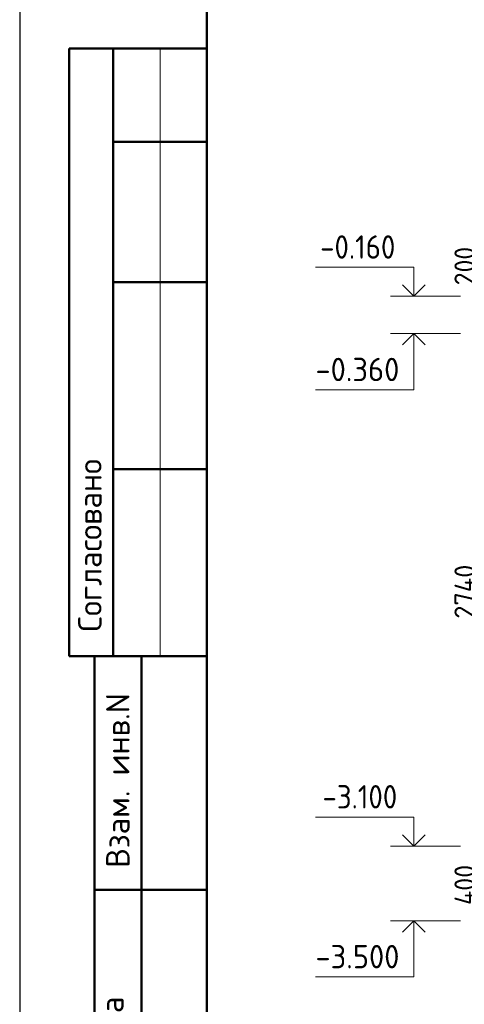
# Model space of a CAD drawing. Header units: millimetres. Extents: x 0 to 50400, y 0 to 35762.
# Tile 2 of 18: x 0 to 5700, y 6331 to 18968. Entities that reach past the tile are written whole.
import ezdxf

# ---------------------------------------------------------------- set-up
doc = ezdxf.new("R2010")
doc.units = ezdxf.units.MM
for name, color, linetype, lineweight in [('Standard', 7, 'Continuous', 25), ('Высотные отметки', 7, 'Continuous', 25), ('Размерная линия_ общее', 7, 'Continuous', 13)]:
    doc.layers.add(name, color=color, linetype=linetype, lineweight=lineweight)
doc.styles.add('ISOCPEUR', font='txt')

msp = doc.modelspace()

# ---------------------------------------------------------------- linework, layer by layer
at = {"layer": 'Standard', "color": 7, "linetype": 'Continuous', "lineweight": 25, "transparency": 33554687}
msp.add_line((2400, 35040), (2400, 1270), dxfattribs=at)
at = {"layer": 'Standard', "color": 7, "linetype": 'Continuous', "lineweight": 50, "transparency": 33554687}
for p, q in [((7, 18600), (0, 18600)), ((2400, 18600), (632, 18600)), ((632, 18600), (632, 10800)), ((632, 18600), (632, 10800)), ((1200, 18600), (1200, 10800)), ((2400, 17400), (1200, 17400)), ((2400, 15600), (1200, 15600)), ((2400, 13200), (1200, 13200)), ((0, 10800), (7, 10800)), ((632, 10800), (2400, 10800)), ((960, 600), (960, 10800)), ((960, 600), (960, 10800)), ((1560, 600), (1560, 10800)), ((960, 7800), (2400, 7800))]:
    msp.add_line(p, q, dxfattribs=at)
at = {"layer": 'Standard', "color": 7, "linetype": 'Continuous', "lineweight": 13, "transparency": 33554687}
msp.add_line((1800, 18600), (1800, 10800), dxfattribs=at)
at = {"layer": 'Standard', "color": 7, "linetype": 'Continuous', "lineweight": 25, "transparency": 33554687}
msp.add_lwpolyline([(0, 0), (50400, 0), (50400, 35640), (0, 35640), (0, 0)], close=True, dxfattribs=at)
at = {"layer": 'Standard', "color": 7, "linetype": 'Continuous', "lineweight": 50, "transparency": 33554687}
msp.add_lwpolyline([(2400, 35040), (49800, 35040), (49800, 600), (2400, 600), (2400, 35040)], close=True, dxfattribs=at)
at = {"layer": 'Высотные отметки', "color": 7, "linetype": 'Continuous', "lineweight": 35, "transparency": 33554687}
for p, q in [((5052, 15419), (4907, 15564)), ((5052, 15419), (4907, 15564)), ((5052, 15419), (5198, 15564)), ((5052, 15419), (5198, 15564)), ((5052, 14939), (4907, 14794)), ((5052, 14939), (4907, 14794)), ((5052, 14939), (5198, 14794)), ((5052, 14939), (5198, 14794)), ((5052, 8363), (4907, 8508)), ((5052, 8363), (4907, 8508)), ((5052, 8363), (5198, 8508)), ((5052, 8363), (5198, 8508)), ((5052, 7403), (4907, 7258)), ((5052, 7403), (4907, 7258)), ((5052, 7403), (5198, 7258)), ((5052, 7403), (5198, 7258))]:
    msp.add_line(p, q, dxfattribs=at)
at = {"layer": 'Высотные отметки', "color": 7, "linetype": 'Continuous', "lineweight": 13, "transparency": 33554687}
for p, q in [((5652, 15419), (4752, 15419)), ((5652, 15419), (4752, 15419)), ((5652, 14939), (4752, 14939)), ((5652, 14939), (4752, 14939)), ((5652, 8363), (4752, 8363)), ((5652, 8363), (4752, 8363)), ((5652, 7403), (4752, 7403)), ((5652, 7403), (4752, 7403))]:
    msp.add_line(p, q, dxfattribs=at)
for points in [[(5052, 15419), (5052, 15791), (3792, 15791)], [(5052, 15419), (5052, 15791), (3792, 15791)], [(5052, 14939), (5052, 14219), (3792, 14219)], [(5052, 14939), (5052, 14219), (3792, 14219)], [(5052, 8363), (5052, 8735), (3792, 8735)], [(5052, 8363), (5052, 8735), (3792, 8735)], [(5052, 7403), (5052, 6683), (3792, 6683)], [(5052, 7403), (5052, 6683), (3792, 6683)]]:
    msp.add_lwpolyline(points, dxfattribs=at)

# ---------------------------------------------------------------- texts
at = {"layer": 'Standard', "color": 7, "linetype": 'Continuous', "lineweight": 50, "transparency": 33554687, "char_height": 300, "attachment_point": 7, "rotation": 90, "style": 'ISOCPEUR'}
for s, insert, width in [('\\A1;{\\fISOCPEUR|i0|b0;\\H300.000000;\\W1.000000;\\C7;Согласовано}\\P', (1050, 11114), 2486.25), ('\\A1;{\\fISOCPEUR|i0|b0;\\H300.000000;\\W1.000000;\\C7;Взам. инв.N}\\P', (1408, 8083), 2290.92), ('\\A1;{\\fISOCPEUR|i0|b0;\\H300.000000;\\W1.000000;\\C7;Подп. и дата}\\P', (1379, 3891), 2636.47)]:
    msp.add_mtext(s, dxfattribs=dict(at, insert=insert, width=width))
at = {"layer": 'Высотные отметки', "color": 7, "linetype": 'Continuous', "lineweight": 25, "transparency": 33554687, "char_height": 300, "attachment_point": 7, "style": 'ISOCPEUR'}
for s, insert, width in [('\\W0.90;-0.160', (3852, 15901), 1214.13), ('\\W0.95;-0.360', (3792, 14329), 1281.44), ('\\W0.90;-3.100', (3882, 8845), 1214.13), ('\\W0.95;-3.500', (3792, 6793), 1281.44)]:
    msp.add_mtext(s, dxfattribs=dict(at, insert=insert, width=width))
at = {"layer": 'Размерная линия_ общее', "color": 7, "linetype": 'Continuous', "lineweight": 25, "transparency": 33554687, "char_height": 264, "attachment_point": 7, "rotation": 90, "style": 'ISOCPEUR'}
for s, insert, width in [('\\W0.91;200', (5838, 15560), 674.39), ('\\W0.93;2740', (5838, 11281), 888.46), ('\\W0.92;400', (5838, 7606), 701.31)]:
    msp.add_mtext(s, dxfattribs=dict(at, insert=insert, width=width))

doc.saveas('drawing.dxf')
